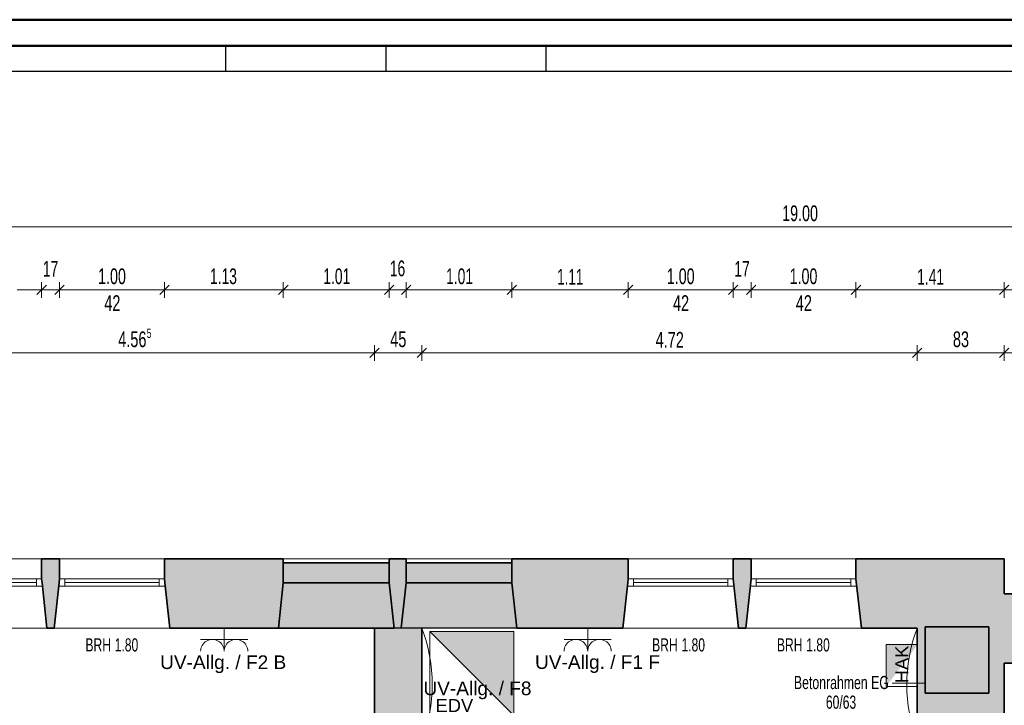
# Model space of a CAD drawing. Extents: x -106 to 740, y 65 to 659.
# Tile 9 of 24: x 95 to 283, y 529 to 659. Entities that reach past the tile are written whole.
import ezdxf
from ezdxf.lldxf.tags import DXFTag

# ---------------------------------------------------------------- set-up
doc = ezdxf.new("R2010")
doc.units = 0
doc.layers.get('0').update_dxf_attribs({"lineweight": 35})
for name, color, linetype, lineweight in [('5_UG-BESTAND', 7, 'Continuous', 25), ('5_UG-STATIK', 7, 'Continuous', 25), ('5_UG-TEXT-MASS', 7, 'Continuous', 25), ('PLAN_5-101A Grundriss UG', 7, 'Continuous', 25)]:
    doc.layers.add(name, color=color, linetype=linetype, lineweight=lineweight)
for name, color, linetype, lineweight, true_color in [('Ausgeblendet', 3, 'Continuous', 35, 0x00ff00), ('E_444_Unterverteiler', 1, 'Continuous', 18, 0xff0000), ('E_449_Niederspannungsinstallationen_Elektro', 1, 'Continuous', 18, 0xff0000), ('E_449_Niederspannungsinstallationen_Stromkreise', 1, 'Continuous', 25, 0xff0000), ('E_457_Datenübertragungsnetz_EDV_Verteiler', 6, 'Continuous', 18, 0xff00ff), ('Rahmen', 7, 'Continuous', 35, 0x009900)]:
    doc.layers.add(name, color=color, linetype=linetype, lineweight=lineweight, true_color=true_color)
doc.styles.get("Standard").update_dxf_attribs({"font": 'arial.ttf'})
tags = doc.linetypes.add('ALL_S14', pattern=[0.002, 0.001, -0.001]).pattern_tags.tags
tags[6:7] = [DXFTag(74, 4), DXFTag(75, 0), DXFTag(340, '0'), DXFTag(46, 1.0), DXFTag(50, 0.0), DXFTag(44, 0.0), DXFTag(45, 0.0)]
tags[4:5] = [DXFTag(74, 4), DXFTag(75, 0), DXFTag(340, '0'), DXFTag(46, 1.0), DXFTag(50, 0.0), DXFTag(44, 0.0), DXFTag(45, 0.0)]
tags = doc.linetypes.add('ALL_S16', pattern=[0.0005, 0, -0.0005]).pattern_tags.tags
tags[6:7] = [DXFTag(74, 4), DXFTag(75, 0), DXFTag(340, '0'), DXFTag(46, 1.0), DXFTag(50, 0.0), DXFTag(44, 0.0), DXFTag(45, 0.0)]
tags[4:5] = [DXFTag(74, 4), DXFTag(75, 0), DXFTag(340, '0'), DXFTag(46, 1.0), DXFTag(50, 0.0), DXFTag(44, 0.0), DXFTag(45, 0.0)]

# ---------------------------------------------------------------- blocks, each defined once
blk = doc.blocks.new('Referenz-A07MYRR5RK', base_point=(-75.51, 0))
at = {"layer": '5_UG-BESTAND', "color": 0, "lineweight": 13}
for p, q in [((79.38, 556.79), (99.37, 556.79)), ((102.78, 556.79), (122.77, 556.79)), ((145.41, 556.79), (165.57, 556.79)), ((168.81, 556.79), (188.97, 556.79)), ((211.13, 556.79), (231.12, 556.79)), ((234.53, 556.79), (254.52, 556.79)), ((79.23, 551.55), (99.53, 551.55)), ((79.38, 552.95), (99.37, 552.95)), ((79.38, 552.95), (99.37, 552.95)), ((80.38, 552.25), (98.37, 552.25)), ((98.37, 551.55), (98.37, 552.95)), ((102.63, 551.55), (122.92, 551.55)), ((102.78, 552.95), (122.77, 552.95)), ((102.78, 552.95), (122.77, 552.95)), ((103.78, 551.55), (103.78, 552.95)), ((103.78, 552.25), (121.77, 552.25)), ((121.77, 551.55), (121.77, 552.95)), ((210.98, 551.55), (231.28, 551.55)), ((211.13, 552.95), (231.12, 552.95)), ((212.13, 551.55), (212.13, 552.95)), ((212.13, 552.25), (230.12, 552.25)), ((230.12, 551.55), (230.12, 552.95)), ((234.38, 551.55), (254.68, 551.55)), ((234.53, 552.95), (254.52, 552.95)), ((235.53, 551.55), (235.53, 552.95)), ((235.53, 552.25), (253.52, 552.25)), ((253.52, 551.55), (253.52, 552.95)), ((78.36, 543.59), (100.39, 543.59)), ((101.76, 543.59), (123.79, 543.59)), ((210.11, 543.59), (232.14, 543.59)), ((233.51, 543.59), (255.54, 543.59))]:
    blk.add_line(p, q, dxfattribs=at)
at = {"layer": '5_UG-BESTAND', "color": 0, "lineweight": 35}
for p, q in [((99.37, 556.79), (99.37, 552.95)), ((102.78, 556.79), (99.37, 556.79)), ((102.78, 552.95), (102.78, 556.79)), ((122.77, 556.79), (122.77, 552.95)), ((122.77, 556.79), (145.41, 556.79)), ((145.41, 556.79), (145.41, 556.03)), ((145.41, 556.03), (145.41, 552.2)), ((145.41, 556.03), (165.57, 556.03)), ((165.57, 556.79), (165.57, 556.03)), ((165.57, 556.79), (168.81, 556.79)), ((165.57, 556.03), (165.57, 552.2)), ((168.81, 556.03), (168.81, 556.79)), ((168.81, 552.2), (168.81, 556.03)), ((168.81, 556.03), (188.97, 556.03)), ((188.97, 556.79), (188.97, 552.2)), ((211.13, 556.79), (188.97, 556.79)), ((211.13, 556.79), (211.13, 552.95)), ((231.12, 556.79), (231.12, 552.95)), ((234.53, 556.79), (231.12, 556.79)), ((234.53, 552.95), (234.53, 556.79)), ((254.52, 556.79), (254.52, 552.95)), ((282.74, 556.79), (254.52, 556.79)), ((282.74, 550.11), (282.74, 556.79)), ((99.37, 552.95), (99.45, 552.2)), ((99.45, 552.2), (100.39, 543.59)), ((101.76, 543.59), (102.7, 552.2)), ((102.7, 552.2), (102.78, 552.95)), ((122.77, 552.95), (122.85, 552.2)), ((122.85, 552.2), (123.79, 543.59)), ((145.41, 552.2), (144.47, 543.59)), ((145.41, 552.2), (165.57, 552.2)), ((165.57, 552.2), (166.51, 543.59)), ((167.87, 543.6), (168.81, 552.2)), ((168.81, 552.2), (188.97, 552.2)), ((188.97, 552.2), (189.91, 543.59)), ((211.05, 552.2), (210.11, 543.59)), ((211.13, 552.95), (211.05, 552.2)), ((231.12, 552.95), (232.14, 543.59)), ((233.51, 543.59), (234.53, 552.95)), ((254.52, 552.95), (255.54, 543.59)), ((433.91, 550.11), (282.74, 550.11)), ((100.39, 543.59), (101.76, 543.59)), ((123.79, 543.59), (144.47, 543.59)), ((144.47, 543.59), (166.51, 543.59)), ((162.77, 543.59), (162.77, 453.36)), ((166.51, 543.59), (167.87, 543.6)), ((167.87, 543.6), (189.91, 543.59)), ((171.79, 478.97), (171.79, 543.59)), ((189.91, 543.59), (210.11, 543.59)), ((232.14, 543.59), (233.51, 543.59)), ((255.54, 543.59), (266.19, 543.59)), ((266.19, 543.59), (266.19, 478.97)), ((282.74, 536.92), (419.35, 536.91)), ((282.74, 466.28), (282.74, 536.92))]:
    blk.add_line(p, q, dxfattribs=at)
at = {"layer": '5_UG-BESTAND', "color": 0, "lineweight": 18}
blk.add_line((220.75, 543.59), (220.75, 543.59), dxfattribs=at)
at = {"layer": '5_UG-BESTAND', "color": 0, "linetype": 'ALL_S14', "lineweight": 13, "ltscale": 0.13}
for centre, major_axis in [((143.79, 532.82), (28, -10.77)), ((294.19, 532.82), (-28, 10.77))]:
    blk.add_ellipse(centre, major_axis=major_axis, ratio=1, start_param=0, end_param=0.73442, dxfattribs=at)
at = {"layer": '5_UG-STATIK', "color": 0, "linetype": 'ALL_S16', "lineweight": 35, "ltscale": 0.35}
for p, q in [((267.73, 543.79), (267.73, 531.19)), ((267.73, 543.79), (279.82, 543.79)), ((279.82, 531.19), (279.82, 543.79)), ((267.73, 531.19), (279.82, 531.19))]:
    blk.add_line(p, q, dxfattribs=at)
at = {"layer": '5_UG-TEXT-MASS', "color": 0, "lineweight": 13}
for p, q in [((53.86, 620.01), (239.44, 620.01)), ((239.44, 620.01), (433.91, 620.01)), ((94.68, 608.01), (99.37, 608.01)), ((98.47, 607.11), (100.27, 608.91)), ((99.37, 608.01), (99.37, 609.51)), ((99.37, 608.01), (99.37, 606.51)), ((99.37, 608.01), (102.78, 608.01)), ((101.88, 607.11), (103.68, 608.91)), ((102.78, 608.01), (102.78, 609.51)), ((102.78, 608.01), (102.78, 606.51)), ((102.78, 608.01), (122.77, 608.01)), ((121.87, 607.11), (123.67, 608.91)), ((122.77, 608.01), (122.77, 609.51)), ((122.77, 608.01), (122.77, 606.51)), ((122.77, 608.01), (145.41, 608.01)), ((144.51, 607.11), (146.31, 608.91)), ((145.41, 608.01), (145.41, 609.51)), ((145.41, 608.01), (145.41, 606.51)), ((145.41, 608.01), (165.57, 608.01)), ((164.67, 607.11), (166.47, 608.91)), ((165.57, 608.01), (165.57, 609.51)), ((165.57, 608.01), (165.57, 606.51)), ((165.57, 608.01), (168.81, 608.01)), ((167.91, 607.11), (169.71, 608.91)), ((168.81, 608.01), (168.81, 609.51)), ((168.81, 608.01), (168.81, 606.51)), ((168.81, 608.01), (188.97, 608.01)), ((188.07, 607.11), (189.87, 608.91)), ((188.97, 608.01), (188.97, 609.51)), ((188.97, 608.01), (188.97, 606.51)), ((188.97, 608.01), (211.13, 608.01)), ((210.23, 607.11), (212.03, 608.91)), ((211.13, 608.01), (211.13, 609.51)), ((211.13, 608.01), (211.13, 606.51)), ((211.13, 608.01), (231.12, 608.01)), ((230.22, 607.11), (232.02, 608.91)), ((231.12, 608.01), (231.12, 609.51)), ((231.12, 608.01), (231.12, 606.51)), ((231.12, 608.01), (234.53, 608.01)), ((233.63, 607.11), (235.43, 608.91)), ((234.53, 608.01), (234.53, 609.51)), ((234.53, 608.01), (234.53, 606.51)), ((234.53, 608.01), (254.52, 608.01)), ((253.62, 607.11), (255.42, 608.91)), ((254.52, 608.01), (254.52, 609.51)), ((254.52, 608.01), (254.52, 606.51)), ((254.52, 608.01), (282.74, 608.01)), ((281.84, 607.11), (283.64, 608.91)), ((282.74, 608.01), (282.74, 609.51)), ((282.74, 608.01), (282.74, 606.51)), ((282.74, 608.01), (433.91, 608.01)), ((161.87, 595.11), (163.67, 596.91)), ((162.77, 596.01), (162.77, 597.51)), ((170.89, 595.11), (172.69, 596.91)), ((171.79, 596.01), (171.79, 597.51)), ((265.29, 595.11), (267.09, 596.91)), ((266.19, 596.01), (266.19, 597.51)), ((281.84, 595.11), (283.64, 596.91)), ((282.74, 596.01), (282.74, 597.51)), ((71.45, 596.01), (162.77, 596.01)), ((162.77, 596.01), (162.77, 594.51)), ((162.77, 596.01), (171.79, 596.01)), ((171.79, 596.01), (171.79, 594.51)), ((171.79, 596.01), (266.19, 596.01)), ((266.19, 596.01), (266.19, 594.51)), ((266.19, 596.01), (282.74, 596.01)), ((282.74, 596.01), (282.74, 594.51)), ((282.74, 596.01), (419.44, 596.01)), ((261.44, 533.09), (267.73, 533.09))]:
    blk.add_line(p, q, dxfattribs=at)
at = {"layer": 'Ausgeblendet', "color": 0, "linetype": 'Continuous', "lineweight": 13, "ltscale": 0.13}
for points in [[(99.37, 552.95), (99.37, 556.79), (100.39, 543.59)], [(100.39, 543.59), (99.37, 556.79), (100.39, 556.79)], [(100.39, 543.59), (100.39, 556.79), (101.76, 543.59)], [(101.76, 543.59), (100.39, 556.79), (101.76, 556.79)], [(101.76, 543.59), (101.76, 556.79), (102.78, 552.95)], [(102.78, 552.95), (101.76, 556.79), (102.78, 556.79)], [(122.77, 552.95), (122.77, 556.79), (123.79, 543.59)], [(123.79, 543.59), (122.77, 556.79), (123.79, 556.79)], [(123.79, 543.59), (123.79, 556.79), (144.47, 543.59)], [(144.47, 543.59), (123.79, 556.79), (144.47, 556.79)], [(144.47, 543.59), (144.47, 556.79), (145.41, 552.2)], [(145.41, 552.2), (144.47, 556.79), (145.41, 556.79)], [(145.41, 552.2), (145.41, 556.03), (165.57, 552.2)], [(165.57, 552.2), (145.41, 556.03), (165.57, 556.03)], [(165.57, 552.2), (165.57, 556.79), (166.51, 543.59)], [(166.51, 543.59), (165.57, 556.79), (166.51, 556.79)], [(166.51, 543.59), (166.51, 556.79), (167.87, 543.6)], [(167.87, 543.6), (166.51, 556.79), (167.87, 556.79)], [(167.87, 543.6), (167.87, 556.79), (168.81, 552.2)], [(168.81, 552.2), (167.87, 556.79), (168.81, 556.79)], [(168.81, 552.2), (168.81, 556.03), (188.97, 552.2)], [(188.97, 552.2), (168.81, 556.03), (188.97, 556.03)], [(188.97, 552.2), (188.97, 556.79), (189.91, 543.59)], [(189.91, 543.59), (188.97, 556.79), (189.91, 556.79)], [(189.91, 543.59), (189.91, 556.79), (210.11, 543.59)], [(210.11, 543.59), (189.91, 556.79), (210.11, 556.79)], [(210.11, 543.59), (210.11, 556.79), (211.13, 552.95)], [(211.13, 552.95), (210.11, 556.79), (211.13, 556.79)], [(231.12, 552.95), (231.12, 556.79), (232.14, 543.59)], [(232.14, 543.59), (231.12, 556.79), (232.14, 556.79)], [(232.14, 543.59), (232.14, 556.79), (233.51, 543.59)], [(233.51, 543.59), (232.14, 556.79), (233.51, 556.79)], [(233.51, 543.59), (233.51, 556.79), (234.53, 552.95)], [(234.53, 552.95), (233.51, 556.79), (234.53, 556.79)], [(254.52, 552.95), (254.52, 556.79), (255.54, 543.59)], [(255.54, 543.59), (254.52, 556.79), (255.54, 556.79)], [(255.54, 543.59), (255.54, 556.79), (266.19, 543.59)], [(266.19, 543.59), (255.54, 556.79), (266.19, 556.79)], [(266.19, 543.59), (266.19, 556.79), (282.74, 466.28)], [(282.74, 550.11), (266.19, 556.79), (282.74, 556.79)], [(282.74, 466.28), (266.19, 556.79), (282.74, 536.92)], [(282.74, 536.92), (266.19, 556.79), (282.74, 550.11)], [(145.41, 543.59), (144.47, 543.59), (145.41, 552.2)], [(145.41, 543.59), (145.41, 552.2), (165.57, 543.59)], [(165.57, 543.59), (145.41, 552.2), (165.57, 552.2)], [(165.57, 543.59), (165.57, 552.2), (166.51, 543.59)], [(168.81, 543.6), (167.87, 543.6), (168.81, 552.2)], [(168.81, 543.6), (168.81, 552.2), (188.97, 543.59)], [(188.97, 543.59), (168.81, 552.2), (188.97, 552.2)], [(188.97, 543.59), (188.97, 552.2), (189.91, 543.59)], [(282.74, 536.92), (282.74, 550.11), (419.35, 536.91)], [(419.35, 536.91), (282.74, 550.11), (419.35, 550.11)], [(162.77, 453.36), (162.77, 543.59), (166.51, 453.36)], [(166.51, 453.36), (162.77, 543.59), (166.51, 543.59)], [(167.87, 453.36), (166.51, 543.59), (167.87, 543.6)], [(166.51, 453.36), (166.51, 543.59), (167.87, 453.36)], [(167.87, 453.36), (167.87, 543.6), (171.79, 453.36)], [(171.79, 472.37), (167.87, 543.6), (171.79, 543.59)], [(171.79, 453.36), (167.87, 543.6), (171.79, 468.99)], [(171.79, 468.99), (167.87, 543.6), (171.79, 472.37)], [(266.19, 478.97), (266.19, 543.59), (282.74, 466.28)]]:
    blk.add_solid(points, dxfattribs=at)
at = {"layer": 'PLAN_5-101A Grundriss UG', "color": 0, "lineweight": -2}
for p, q in [((134.49, 649.62), (134.49, 654.49)), ((164.99, 649.62), (164.99, 654.49)), ((195.49, 649.62), (195.49, 654.49)), ((549.7, 649.62), (-55.51, 649.62))]:
    blk.add_line(p, q, dxfattribs=at)
at = {"layer": '5_UG-TEXT-MASS', "color": 0, "lineweight": -2, "attachment_point": 1}
for s, insert, char_height in [('{\\W0.65;\\fArial;19.00}', (240.46, 624.11), 3), ('{\\W0.63;\\fArial;17}', (99.59, 613.51), 3), ('{\\W0.63;\\fArial;16}', (165.7, 613.61), 3), ('{\\W0.63;\\fArial;17}', (231.34, 613.51), 3), ('{\\W0.65;\\fArial;1.00}', (110.12, 612.11), 3), ('{\\W0.63;\\fArial;1.13}', (131.44, 612.11), 3), ('{\\W0.63;\\fArial;1.01}', (153.03, 612.11), 3), ('{\\W0.63;\\fArial;1.01}', (176.43, 612.11), 3), ('{\\W0.61;\\fArial;1.11}', (197.59, 612.01), 3), ('{\\W0.65;\\fArial;1.00}', (218.47, 612.11), 3), ('{\\W0.65;\\fArial;1.00}', (241.87, 612.11), 3), ('{\\W0.63;\\fArial;1.41}', (266.17, 612.01), 3), ('{\\W0.66;\\fArial;42}', (111.3, 607), 3), ('{\\W0.66;\\fArial;42}', (219.65, 607), 3), ('{\\W0.66;\\fArial;42}', (243.05, 607), 3), ('{\\W0.65;\\fArial;5}', (119.39, 600.64), 1.8), ('{\\W0.66;\\fArial;4.56}', (113.96, 600.11), 3), ('{\\W0.66;\\fArial;45}', (165.78, 600.11), 3), ('{\\W0.66;\\fArial;4.72}', (216.34, 600.01), 3), ('{\\W0.66;\\fArial;83}', (272.98, 600.11), 3), ('{\\W0.66;\\fArial;BRH}', (107.71, 541.63), 2.5), ('{\\W0.66;\\fArial;1.80}', (113.29, 541.63), 2.5), ('{\\W0.66;\\fArial;BRH}', (215.68, 541.63), 2.5), ('{\\W0.66;\\fArial;1.80}', (221.27, 541.63), 2.5), ('{\\W0.66;\\fArial;BRH}', (239.46, 541.63), 2.5), ('{\\W0.66;\\fArial;1.80}', (245.04, 541.63), 2.5), ('{\\W0.67;\\fArial;Betonrahmen}', (242.7, 534.46), 2.5), ('{\\W0.67;\\fArial;EG}', (257.41, 534.46), 2.5), ('{\\W0.66;\\fArial;60/63}', (248.79, 530.72), 2.5)]:
    blk.add_mtext(s, dxfattribs=dict(at, insert=insert, char_height=char_height))
blk = doc.blocks.new('Blockreferenz-A07MYRRHRK', base_point=(260.25, 532.43))
at = {"layer": 'E_449_Niederspannungsinstallationen_Elektro', "color": 0, "linetype": 'ByBlock', "lineweight": -2, "ltscale": 0.18}
for p, q in [((266.25, 540.43), (260.25, 540.43)), ((260.25, 540.43), (260.25, 532.43)), ((266.25, 532.43), (266.25, 540.43)), ((260.25, 532.43), (266.25, 532.43))]:
    blk.add_line(p, q, dxfattribs=at)
blk.add_solid([(266.25, 540.43), (260.25, 540.43), (260.25, 532.43)], dxfattribs=at)
at = {"layer": 'E_449_Niederspannungsinstallationen_Elektro', "color": 7, "lineweight": -2, "insert": (261.99, 533.07), "char_height": 2.5, "attachment_point": 1, "rotation": 90}
blk.add_mtext('{\\fArial;HAK}', dxfattribs=at)
blk = doc.blocks.new('Steckdose_ zweifach m. Schuko.-A07MYRSZRK', base_point=(129.65, 539.16))
at = {"color": 0, "lineweight": -2}
for p, q in [((134.15, 539.16), (134.15, 543.66)), ((138.65, 541.41), (129.65, 541.41))]:
    blk.add_line(p, q, dxfattribs=at)
for centre in [(131.9, 539.16), (136.4, 539.16)]:
    blk.add_ellipse(centre, major_axis=(2.25, 0), ratio=1, start_param=0, end_param=3.141593, dxfattribs=at)
blk = doc.blocks.new('Blockreferenz-A07MYRTFRK', base_point=(173.32, 526.94))
at = {"color": 0, "linetype": 'ByBlock', "lineweight": -2, "ltscale": 0.18}
for p, q in [((173.32, 526.94), (173.32, 542.94)), ((173.32, 542.94), (189.32, 542.94)), ((173.32, 542.94), (189.32, 526.94)), ((189.32, 542.94), (189.32, 526.94)), ((189.32, 526.94), (173.32, 526.94))]:
    blk.add_line(p, q, dxfattribs=at)
blk.add_solid([(189.32, 526.94), (173.32, 542.94), (189.32, 542.94)], dxfattribs=at)
at = {"color": 0, "lineweight": -2, "insert": (174.41, 530.08), "char_height": 2.5, "attachment_point": 1}
blk.add_mtext('{\\fArial;EDV}', dxfattribs=at)
blk = doc.blocks.new('Steckdose_ zweifach m. Schuko.-A07MYRTHRK', base_point=(198.9, 539.16))
at = {"color": 0, "lineweight": -2}
for p, q in [((203.4, 539.16), (203.4, 543.66)), ((207.9, 541.41), (198.9, 541.41))]:
    blk.add_line(p, q, dxfattribs=at)
for centre in [(201.15, 539.16), (205.65, 539.16)]:
    blk.add_ellipse(centre, major_axis=(2.25, 0), ratio=1, start_param=0, end_param=3.141593, dxfattribs=at)
blk = doc.blocks.new('Bauteilbeschriftung-A07MYRULRK', base_point=(192.51, 535.81))
at = {"color": 0, "linetype": 'ByBlock', "lineweight": -2, "ltscale": 0.25, "insert": (193.37, 538.41), "char_height": 2.6, "attachment_point": 1}
blk.add_mtext('{\\fArial;UV-Allg. / F1 F}', dxfattribs=at)
blk = doc.blocks.new('Bauteilbeschriftung-A07MYRVPRK', base_point=(121.08, 535.78))
at = {"color": 0, "linetype": 'ByBlock', "lineweight": -2, "ltscale": 0.25, "insert": (121.95, 538.38), "char_height": 2.6, "attachment_point": 1}
blk.add_mtext('{\\fArial;UV-Allg. / F2 B}', dxfattribs=at)
blk = doc.blocks.new('Bauteilbeschriftung-A07MYRVXRK', base_point=(171.25, 530.8))
at = {"color": 0, "linetype": 'ByBlock', "lineweight": -2, "ltscale": 0.25, "insert": (172.11, 533.4), "char_height": 2.6, "attachment_point": 1}
blk.add_mtext('{\\fArial;UV-Allg. / F8}', dxfattribs=at)

msp = doc.modelspace()

# ---------------------------------------------------------------- linework, layer by layer
at = {"layer": 'Rahmen', "lineweight": 50, "ltscale": 0.5}
for points in [[(734.7, 65.49), (734.7, 659.49), (-106.3, 659.49), (-106.3, 65.49), (384.7, 65.49), (634.7, 65.49), (734.7, 65.49)], [(729.7, 70.49), (729.7, 654.49), (-86.3, 654.49), (-86.3, 70.49), (379.7, 70.49), (629.7, 70.49), (729.7, 70.49)]]:
    msp.add_lwpolyline(points, close=True, dxfattribs=at)

# ---------------------------------------------------------------- block references
at = {"color": 251, "lineweight": 25, "ltscale": 0.25, "true_color": 0x585858}
msp.add_blockref('Referenz-A07MYRR5RK', (-75.51, 0), dxfattribs=at)
at = {"layer": 'E_444_Unterverteiler', "ltscale": 0.18}
msp.add_blockref('Blockreferenz-A07MYRRHRK', (260.25, 532.43), dxfattribs=at)
at = {"layer": 'E_449_Niederspannungsinstallationen_Elektro', "linetype": 'Continuous', "ltscale": 0.18}
for name, p in [('Steckdose_ zweifach m. Schuko.-A07MYRSZRK', (129.65, 539.16)), ('Steckdose_ zweifach m. Schuko.-A07MYRTHRK', (198.9, 539.16))]:
    msp.add_blockref(name, p, dxfattribs=at)
at = {"layer": 'E_449_Niederspannungsinstallationen_Stromkreise', "ltscale": 0.25}
for name, p in [('Bauteilbeschriftung-A07MYRVPRK', (121.08, 535.78)), ('Bauteilbeschriftung-A07MYRULRK', (192.51, 535.81)), ('Bauteilbeschriftung-A07MYRVXRK', (171.25, 530.8))]:
    msp.add_blockref(name, p, dxfattribs=at)
at = {"layer": 'E_457_Datenübertragungsnetz_EDV_Verteiler', "ltscale": 0.18}
msp.add_blockref('Blockreferenz-A07MYRTFRK', (173.32, 526.94), dxfattribs=at)

doc.saveas('drawing.dxf')
